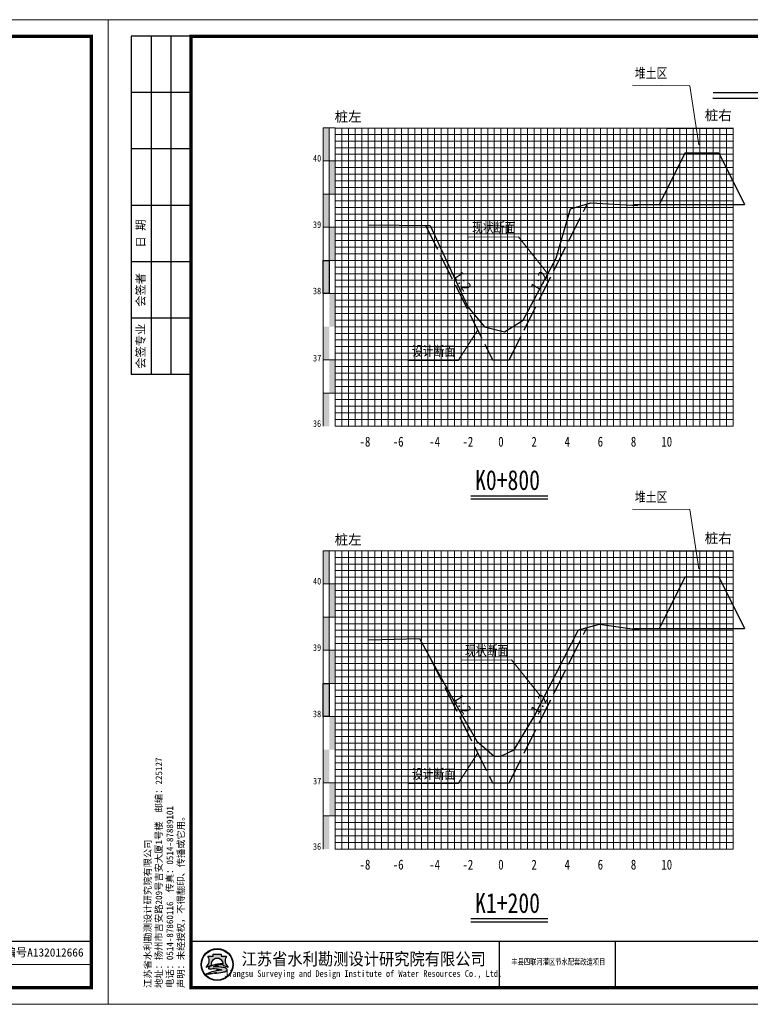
# Model space of a CAD drawing. Header units: millimetres. Extents: x -1851 to 142262423, y -629789 to 22327943.
# Tile 61 of 69: x 45234 to 45455, y 4796 to 5093. Entities that reach past the tile are written whole.
import ezdxf
from ezdxf.enums import TextEntityAlignment as Align

# ---------------------------------------------------------------- set-up
doc = ezdxf.new("R2010")
doc.units = ezdxf.units.MM
doc.linetypes.add('4415', pattern=[5, 4, -1])
for name, color, linetype, lineweight in [('2', 61, 'Continuous', 30), ('3', 8, 'Continuous', 5), ('dmx', 7, 'Continuous', 15)]:
    doc.layers.add(name, color=color, linetype=linetype, lineweight=lineweight)
doc.layers.add('DIMTEX', color=7, linetype='Continuous')
doc.layers.add('断面', color=7, linetype='Continuous')
doc.styles.add('LYJFS', font='times.ttf', dxfattribs={"width": 0.7})
doc.styles.add('STYLE2', font='txt', dxfattribs={"width": 0.8})
doc.styles.add('仿宋', font='FangSong_GB2312.ttf')
doc.styles.add('仿宋体', font='FangSong_GB2312.ttf', dxfattribs={"width": 0.8})
doc.styles.add('宋体', font='txt', dxfattribs={"height": 3.5})
doc.styles.add('等线体', font='simhei.ttf')

# ---------------------------------------------------------------- blocks, each defined once
blk = doc.blocks.new('tk')
h = blk.add_hatch(color=152)
h.dxf.hatch_style = 1
h.paths.add_polyline_path([(6876.364125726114, 854.2295714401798, 1), (6866.686434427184, 854.2295714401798, 1)])
h.paths.add_polyline_path([(6876.201261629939, 854.2295714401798, 1), (6866.84929852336, 854.2295714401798, 1)], flags=16)
h = blk.add_hatch(color=152)
h.dxf.hatch_style = 1
edge = h.paths.add_edge_path()
edge.add_arc((6873.407199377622, 851.8047045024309), 1.461698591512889, 43.31770961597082, 70.37003522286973)
edge.add_arc((6872.0275850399, 847.9366998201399), 5.568375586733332, 70.37003522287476, 84.52854590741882)
edge.add_arc((6871.440752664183, 841.8102204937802), 11.72289597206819, 84.5285459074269, 95.17746754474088)
edge.add_arc((6871.582339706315, 852.1014277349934), 1.831337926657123, 111.7965680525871, 130.9174013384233, ccw=False)
edge.add_arc((6873.47809212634, 847.3608850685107), 6.936886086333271, 98.84274785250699, 111.79656805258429, ccw=False)
edge.add_arc((6874.544451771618, 840.506451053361), 13.873772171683, 95.21036804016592, 98.84274785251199, ccw=False)
edge.add_ellipse((6871.525280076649, 854.5219636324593), major_axis=(-1.773815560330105, 0), ratio=0.8776980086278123, start_angle=172.6538623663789, end_angle=176.9129867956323)
edge.add_arc((6873.117644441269, 844.1909795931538), 10.24870363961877, 88.99992913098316, 98.52267106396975)
edge.add_arc((6872.724314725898, 846.8157053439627), 7.594670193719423, 98.5226710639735, 116.8491039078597)
edge.add_arc((6869.849912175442, 852.4939579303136), 1.230336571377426, 116.8491039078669, 139.2900683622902)
edge.add_arc((6869.065436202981, 853.1689503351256), 0.1954369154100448, 139.2900683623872, 263.050638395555)
edge.add_arc((6869.248585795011, 854.6715617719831), 1.70916902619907, 263.0506383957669, 272.136251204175)
edge.add_arc((6870.416233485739, 823.3689317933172), 29.61523112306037, 88.46268833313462, 92.13625120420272, ccw=False)
edge.add_arc((6871.07395213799, 847.876297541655), 5.099041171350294, 68.07113774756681, 88.46268833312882, ccw=False)
edge.add_arc((6875.183614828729, 831.3122526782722), 21.4080615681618, 95.91294384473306, 98.79521578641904)
edge.add_arc((6873.816328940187, 840.1492628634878), 12.46590188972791, 98.79521578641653, 117.8496747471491)
edge.add_arc((6932.315236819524, 613.7362839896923), 245.9934265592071, 104.7703900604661, 105.15790668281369, ccw=False)
edge.add_line((6869.600177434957, 851.6009245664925), (6868.796656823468, 851.2750728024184))
edge.add_arc((6890.157828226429, 754.105500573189), 99.48982566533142, 100.90627282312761, 102.39834375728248, ccw=False)
edge.add_line((6871.334059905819, 851.7983414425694), (6870.72346251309, 851.6097564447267))
edge.add_arc((6868.414090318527, 880.2016823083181), 28.68503833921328, 274.6177604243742, 279.6944367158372)
edge.add_arc((6872.474319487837, 856.4344682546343), 4.573507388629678, 279.694436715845, 287.6119267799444)
edge.add_arc((6873.358587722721, 853.648913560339), 1.650966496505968, 287.6119267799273, 311.5140981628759)
edge.add_arc((6874.270477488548, 852.6187205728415), 0.2751610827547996, 311.5140981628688, 403.3177096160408)
edge = h.paths.add_edge_path()
edge.add_arc((6875.946394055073, 855.3665725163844), 2.066422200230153, 138.9741968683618, 204.1180883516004, ccw=False)
edge.add_line((6874.387456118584, 856.7229696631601), (6872.690352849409, 856.7229696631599))
edge.add_line((6872.69035284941, 856.7229696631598), (6872.69035284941, 857.3096342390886))
edge.add_line((6872.69035284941, 857.3096342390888), (6870.360207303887, 857.3096342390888))
edge.add_line((6870.360207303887, 857.3096342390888), (6870.360207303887, 856.7229696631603))
edge.add_line((6870.360207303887, 856.7229696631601), (6868.663104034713, 856.7229696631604))
edge.add_arc((6867.104166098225, 855.3665725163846), 2.066422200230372, -24.118088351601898, 41.0258031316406, ccw=False)
edge.add_arc((6865.567634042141, 856.05447875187), 3.749914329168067, 314.34412131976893, 335.8819116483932, ccw=False)
edge.add_arc((6867.522236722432, 856.4070458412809), 3.106664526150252, 282.3877277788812, 290.1465811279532)
edge.add_arc((6864.457993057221, 864.7594382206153), 12.00340818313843, 290.1465811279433, 296.6495194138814)
edge.add_ellipse((6871.525280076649, 854.5219636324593), major_axis=(-1.773815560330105, 0), ratio=0.8776980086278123, start_angle=176.9129867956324, end_angle=378.37473811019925, ccw=False)
edge.add_ellipse((6871.525280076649, 854.5219636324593), major_axis=(-1.773815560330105, 0), ratio=0.8776980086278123, start_angle=172.653862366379, end_angle=176.9129867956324, ccw=False)
edge.add_ellipse((6871.525280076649, 854.5219636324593), major_axis=(-1.773815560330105, 0), ratio=0.8776980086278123, start_angle=161.6252618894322, end_angle=172.653862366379, ccw=False)
edge.add_arc((6878.592567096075, 864.759438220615), 12.00340818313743, 243.3504805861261, 249.853418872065)
edge.add_arc((6875.528323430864, 856.4070458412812), 3.106664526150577, 249.8534188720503, 257.61227222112)
edge.add_arc((6877.482926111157, 856.05447875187), 3.74991432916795, 204.1180883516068, 225.6558786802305, ccw=False)
at = {"lineweight": 0}
for p, q in [((6838.597780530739, 842.2295714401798), (6838.597780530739, 1139.229571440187)), ((6838.597780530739, 1139.229571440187), (7258.597780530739, 1139.229571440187)), ((7258.597780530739, 1139.229571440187), (7258.597780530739, 842.2295714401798)), ((7253.597780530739, 854.2295714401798), (7046.597780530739, 854.2295714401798)), ((7258.597780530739, 842.2295714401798), (6838.597780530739, 842.2295714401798))]:
    blk.add_line(p, q, dxfattribs=at)
for p, q in [((6863.597780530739, 1134.229571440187), (6845.597780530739, 1134.229571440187)), ((6845.597780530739, 1134.229571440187), (6845.597780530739, 1032.229571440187)), ((6851.597780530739, 1134.229571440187), (6851.597780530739, 1032.229571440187)), ((6857.597780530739, 1134.229571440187), (6857.597780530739, 1032.229571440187)), ((6863.597780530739, 1117.229571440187), (6845.597780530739, 1117.229571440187)), ((6863.597780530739, 1100.229571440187), (6845.597780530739, 1100.229571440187)), ((6863.597780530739, 1083.229571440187), (6845.597780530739, 1083.229571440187)), ((6863.597780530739, 1066.229571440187), (6845.597780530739, 1066.229571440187)), ((6863.597780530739, 1049.229571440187), (6845.597780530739, 1049.229571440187)), ((6863.597780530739, 1032.229571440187), (6845.597780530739, 1032.229571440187)), ((6956.597780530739, 861.2295714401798), (6956.597780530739, 847.2295714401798)), ((6991.597780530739, 861.2295714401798), (6991.597780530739, 847.2295714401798)), ((7046.597780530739, 861.2295714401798), (7046.597780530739, 847.2295714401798)), ((7072.597780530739, 861.2295714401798), (7072.597780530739, 847.2295714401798)), ((7091.597780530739, 861.2295714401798), (7091.597780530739, 847.2295714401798)), ((7110.597780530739, 861.2295714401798), (7110.597780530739, 847.2295714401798)), ((7129.597780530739, 861.2295714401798), (7129.597780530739, 847.2295714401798)), ((7148.597780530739, 861.2295714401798), (7148.597780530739, 847.2295714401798)), ((7167.597780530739, 861.2295714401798), (7167.597780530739, 847.2295714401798)), ((7186.597780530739, 861.2295714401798), (7186.597780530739, 847.2295714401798)), ((7204.597780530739, 861.2295714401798), (7204.597780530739, 847.2295714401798)), ((7221.597780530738, 854.2295714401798), (7221.597780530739, 847.2295714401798))]:
    blk.add_line(p, q)
at = {"lineweight": 0, "const_width": 1}
blk.add_lwpolyline([(6863.597780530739, 1134.229571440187), (7253.597780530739, 1134.229571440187), (7253.597780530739, 847.2295714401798), (6863.597780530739, 847.2295714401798)], close=True, dxfattribs=at)
at = {"lineweight": 0, "const_width": 0.4}
blk.add_lwpolyline([(7253.597780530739, 861.2295714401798), (6863.597780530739, 861.2295714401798)], dxfattribs=at)
at = {"color": 152}
for points in [[(6869.8419023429, 854.0311891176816, -0.02838203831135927), (6868.592243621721, 853.4904639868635, -0.03386732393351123), (6868.188697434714, 853.3727099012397, 0.09425397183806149), (6868.990200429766, 854.5221939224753, 0.2921547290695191), (6868.663104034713, 856.7229696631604), (6870.360207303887, 856.7229696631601), (6870.360207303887, 857.3096342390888), (6872.69035284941, 857.3096342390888), (6872.69035284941, 856.7229696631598), (6874.387456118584, 856.7229696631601, 0.29215472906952), (6874.06035972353, 854.5221939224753, 0.09425397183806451), (6874.861862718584, 853.3727099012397, -0.03386732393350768), (6874.458316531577, 853.4904639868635, -0.02838203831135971), (6873.208657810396, 854.0311891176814)], [(6873.296521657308, 854.4381220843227, 0.04157472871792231), (6871.598778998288, 854.3265098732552, 0.08013502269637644), (6869.294240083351, 853.5916630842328, 0.09823132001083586), (6868.917290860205, 853.2964201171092, 0.599439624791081), (6869.041789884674, 852.9749492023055, 0.03966424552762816), (6869.312296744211, 852.9635806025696, -0.01603031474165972), (6871.210748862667, 852.9735033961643, -0.08921046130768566), (6872.978215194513, 852.6064141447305, 0.01257694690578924), (6871.910251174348, 852.4685801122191, 0.08333285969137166), (6867.992840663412, 851.171317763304, -0.001690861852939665), (6869.600177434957, 851.6009245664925), (6868.796656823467, 851.275072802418, -0.006510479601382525), (6871.334059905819, 851.7983414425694), (6870.72346251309, 851.6097564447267, 0.02215480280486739), (6873.244469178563, 851.9262713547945, 0.03456031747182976), (6873.858117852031, 852.0753316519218, 0.1046726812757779), (6874.452855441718, 852.4126819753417, 0.4234638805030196), (6874.470673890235, 852.8074929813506, 0.1185893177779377), (6873.898248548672, 853.1814519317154, 0.06185687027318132), (6872.558528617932, 853.479704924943, 0.04649815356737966), (6870.382867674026, 853.4852866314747, -0.08362449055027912), (6870.902341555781, 853.8018397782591, -0.05658197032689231), (6872.411732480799, 854.2153190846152, -0.01585057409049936), (6873.284535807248, 854.3228965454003)]]:
    blk.add_lwpolyline(points, format="xyb", dxfattribs=at)
for radius in [4.838845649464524, 4.675981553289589]:
    blk.add_circle((6871.525280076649, 854.2295714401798), radius, dxfattribs=at)
blk.add_arc((6873.478092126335, 847.3608850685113), 6.936886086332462, 98.84274785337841, 111.7965680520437, dxfattribs=at)
for start_param, end_param in [(2.820892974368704, 6.603884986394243), (3.013378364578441, 3.087714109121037)]:
    blk.add_ellipse((6871.525280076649, 854.5219636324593), major_axis=(-1.773815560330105, 0), ratio=0.8776980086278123, start_param=start_param, end_param=end_param, dxfattribs=at)
at = {"style": '宋体'}
for s, height, width, p in [('江苏省水利勘测设计研究院有限公司', 3.75, 0.9, (6915.725099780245, 855.9804173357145)), ('丰县四联河灌区节水配套改造项目', 1.8, 0.75, (6974.43168055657, 855.1042281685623)), ('Jiangsu Surveying and Design Institute of Water Resources Co., Ltd.', 2, 0.8, (6915.552971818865, 851.2429752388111))]:
    blk.add_text(s, height=height, dxfattribs=dict(at, width=width)).set_placement(p, align=Align.MIDDLE)
at = {"style": 'LYJFS'}
for s, p in [('（阶段）', (7055.431710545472, 857.7295714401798)), ('（专业）', (7055.431710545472, 850.7295714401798))]:
    blk.add_text(s, height=2.5, dxfattribs=at).set_placement(p, align=Align.MIDDLE_CENTER)
at = {"style": '仿宋'}
blk.add_text('2018.01', height=2.5, dxfattribs=at).set_placement((7195.597780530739, 850.7295714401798), align=Align.MIDDLE)
at = {"rotation": 90}
for s, insert, char_height, attachment_point, style in [('日 期', (6848.597780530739, 1074.729571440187), 2.5, 5, '宋体'), ('会签者', (6848.597780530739, 1057.729571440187), 2.5, 5, '宋体'), ('会签专业', (6848.597780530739, 1040.729571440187), 2.5, 5, '宋体'), ('江苏省水利勘测设计研究院有限公司\\P地址：扬州市吉安路209号吉安大厦1号楼  邮编：225127\\P电话：0514-87860116  传真：0514-87889101\\P声明：未经授权，不得翻印、传播或它用。', (6861.892912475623, 847.1478961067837), 2, 7, '仿宋')]:
    blk.add_mtext(s, dxfattribs=dict(at, insert=insert, char_height=char_height, attachment_point=attachment_point, style=style))
at = {"char_height": 2.5, "attachment_point": 5, "style": '宋体'}
for s, insert in [('设计', (7065.999934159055, 857.7295714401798)), ('批 准', (7082.097780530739, 857.7295714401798)), ('核 定', (7101.035280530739, 857.701793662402)), ('审 查', (7120.028336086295, 857.702857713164)), ('校 核', (7139.063058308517, 857.7728530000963)), ('设 计', (7158.070002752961, 857.8229020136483)), ('制 图', (7177.014447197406, 857.7074956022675)), ('日 期', (7195.597780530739, 857.7295714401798)), ('甲级设计证书编号A132012666', (7229.097780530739, 857.7295714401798)), ('部分', (7065.999934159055, 850.7295714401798)), ('图 号', (7213.097780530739, 850.7295714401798))]:
    blk.add_mtext(s, dxfattribs=dict(at, insert=insert))

msp = doc.modelspace()

# ---------------------------------------------------------------- hatches: boundary and pattern name
at = {"linetype": 'Continuous'}
for points in [[(45325.86703551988, 5060.078381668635), (45327.66703551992, 5060.078381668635), (45327.66703551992, 5050.078381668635), (45325.86703551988, 5050.078381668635)], [(45327.66703551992, 5050.078381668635), (45329.46703551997, 5050.078381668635), (45329.46703551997, 5040.078381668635), (45327.66703551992, 5040.078381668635)], [(45325.86703551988, 5040.078381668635), (45327.66703551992, 5040.078381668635), (45327.66703551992, 5030.078381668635), (45325.86703551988, 5030.078381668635)], [(45327.66703551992, 5030.078381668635), (45329.46703551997, 5030.078381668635), (45329.46703551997, 5020.078381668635), (45327.66703551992, 5020.078381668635)], [(45325.86703551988, 5020.078381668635), (45327.66703551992, 5020.078381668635), (45327.66703551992, 5010.078381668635), (45325.86703551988, 5010.078381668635)], [(45327.66703551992, 5010.078381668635), (45329.46703551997, 5010.078381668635), (45329.46703551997, 5000.078381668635), (45327.66703551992, 5000.078381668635)], [(45325.86703551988, 5000.078381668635), (45327.66703551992, 5000.078381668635), (45327.66703551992, 4990.078381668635), (45325.86703551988, 4990.078381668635)], [(45327.67339627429, 4990.103106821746), (45329.47339627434, 4990.103106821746), (45329.47339627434, 4980.103106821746), (45327.67339627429, 4980.103106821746)], [(45325.86703551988, 4980.074317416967), (45327.66703551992, 4980.074317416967), (45327.66703551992, 4970.074317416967), (45325.86703551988, 4970.074317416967)], [(45325.86703551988, 4932.498381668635), (45327.66703551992, 4932.498381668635), (45327.66703551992, 4922.498381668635), (45325.86703551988, 4922.498381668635)], [(45327.66703551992, 4922.498381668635), (45329.46703551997, 4922.498381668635), (45329.46703551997, 4912.498381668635), (45327.66703551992, 4912.498381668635)], [(45325.86703551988, 4912.498381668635), (45327.66703551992, 4912.498381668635), (45327.66703551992, 4902.498381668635), (45325.86703551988, 4902.498381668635)], [(45327.66703551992, 4902.498381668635), (45329.46703551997, 4902.498381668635), (45329.46703551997, 4892.498381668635), (45327.66703551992, 4892.498381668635)], [(45325.86703551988, 4892.498381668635), (45327.66703551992, 4892.498381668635), (45327.66703551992, 4882.498381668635), (45325.86703551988, 4882.498381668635)], [(45327.66703551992, 4882.498381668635), (45329.46703551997, 4882.498381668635), (45329.46703551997, 4872.498381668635), (45327.66703551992, 4872.498381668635)], [(45325.86703551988, 4872.498381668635), (45327.66703551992, 4872.498381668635), (45327.66703551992, 4862.498381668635), (45325.86703551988, 4862.498381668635)], [(45327.67339627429, 4862.523106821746), (45329.47339627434, 4862.523106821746), (45329.47339627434, 4852.523106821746), (45327.67339627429, 4852.523106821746)], [(45325.86703551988, 4852.494317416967), (45327.66703551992, 4852.494317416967), (45327.66703551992, 4842.494317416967), (45325.86703551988, 4842.494317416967)]]:
    msp.add_hatch(color=7, dxfattribs=at).paths.add_polyline_path(points)

# ---------------------------------------------------------------- linework, layer by layer
at = {"linetype": 'Continuous', "lineweight": 20, "flags": 128}
for points in [[(45439.20756225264, 5054.94171491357), (45436.42235198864, 5072.756546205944), (45419.15082665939, 5072.929354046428)], [(45393.63683459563, 5016.078381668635), (45384.79203574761, 5027.153471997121), (45369.64064606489, 5027.127159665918)], [(45372.44877336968, 4999.114905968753), (45366.60792565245, 4989.879756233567), (45351.45653596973, 4989.853443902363)], [(45439.20756225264, 4927.097092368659), (45436.42235198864, 4944.911923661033), (45419.15082665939, 4945.084731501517)], [(45391.46703551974, 4888.498381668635), (45382.62223667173, 4899.57347199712), (45367.470846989, 4899.547159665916)], [(45372.44877336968, 4871.534905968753), (45366.60792565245, 4862.299756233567), (45351.45653596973, 4862.273443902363)]]:
    msp.add_lwpolyline(points, dxfattribs=at)
at = {"color": 1, "linetype": '4415', "lineweight": 30, "ltscale": 2}
for points in [[(45356.70904354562, 5030.594365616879), (45376.96703551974, 4990.078381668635), (45381.96703551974, 4990.078381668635), (45405.46686132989, 5037.078033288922)], [(45358.10805443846, 4900.216343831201), (45376.96703551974, 4862.498381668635), (45381.96703551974, 4862.498381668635), (45405.36749633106, 4909.299303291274)]]:
    msp.add_lwpolyline(points, dxfattribs=at)
at = {"linetype": 'Continuous', "flags": 128}
for points in [[(45325.86703551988, 5020.078381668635), (45327.66703551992, 5020.078381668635), (45327.66703551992, 5010.078381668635), (45325.86703551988, 5010.078381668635)], [(45325.86703551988, 4892.498381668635), (45327.66703551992, 4892.498381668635), (45327.66703551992, 4882.498381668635), (45325.86703551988, 4882.498381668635)]]:
    msp.add_lwpolyline(points, close=True, dxfattribs=at)
at = {"layer": '2', "color": 7, "lineweight": 15}
for p, q in [((45429.46703551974, 5050.078381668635), (45449.46703551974, 5050.078381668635)), ((45429.46703551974, 5040.078381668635), (45449.46703551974, 5040.078381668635)), ((45429.46703551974, 5030.078381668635), (45449.46703551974, 5030.078381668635)), ((45429.46703551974, 5020.078381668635), (45449.46703551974, 5020.078381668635)), ((45429.46703551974, 5010.078381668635), (45449.46703551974, 5010.078381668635)), ((45429.46703551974, 5000.078381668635), (45449.46703551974, 5000.078381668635)), ((45429.46703551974, 4990.078381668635), (45449.46703551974, 4990.078381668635)), ((45429.46703551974, 4980.078381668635), (45449.46703551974, 4980.078381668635)), ((45429.46703551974, 4970.078381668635), (45449.46703551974, 4970.078381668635)), ((45429.46703551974, 4922.498381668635), (45449.46703551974, 4922.498381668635)), ((45429.46703551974, 4912.498381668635), (45449.46703551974, 4912.498381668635)), ((45429.46703551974, 4902.498381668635), (45449.46703551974, 4902.498381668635)), ((45429.46703551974, 4892.498381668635), (45449.46703551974, 4892.498381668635)), ((45429.46703551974, 4882.498381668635), (45449.46703551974, 4882.498381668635)), ((45429.46703551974, 4872.498381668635), (45449.46703551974, 4872.498381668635)), ((45429.46703551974, 4862.498381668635), (45449.46703551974, 4862.498381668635)), ((45429.46703551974, 4852.498381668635), (45449.46703551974, 4852.498381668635)), ((45429.46703551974, 4842.498381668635), (45449.46703551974, 4842.498381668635))]:
    msp.add_line(p, q, dxfattribs=at)
for points in [[(45329.46703551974, 5060.012281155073), (45429.46703551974, 5060.012281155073)], [(45339.46703551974, 5060.078381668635), (45339.46703551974, 4970.078381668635)], [(45349.46703551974, 5060.078381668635), (45349.46703551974, 4970.078381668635)], [(45359.46703551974, 5060.078381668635), (45359.46703551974, 4970.078381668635)], [(45369.46703551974, 5060.078381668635), (45369.46703551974, 4970.078381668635)], [(45389.46703551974, 5060.078381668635), (45389.46703551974, 4970.078381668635)], [(45399.46703551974, 5060.078381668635), (45399.46703551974, 4970.078381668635)], [(45409.46703551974, 5060.078381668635), (45409.46703551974, 4970.078381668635)], [(45419.46703551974, 5060.078381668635), (45419.46703551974, 4970.078381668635)], [(45429.46703551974, 5060.078381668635), (45429.46703551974, 4970.078381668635)], [(45439.46703551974, 5060.078381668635), (45439.46703551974, 4970.078381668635)], [(45449.46703551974, 5060.078381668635), (45449.46703551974, 4970.078381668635)], [(45329.46703551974, 5050.078381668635), (45429.46703551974, 5050.078381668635)], [(45329.46703551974, 5040.078381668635), (45429.46703551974, 5040.078381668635)], [(45329.46703551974, 5030.078381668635), (45429.46703551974, 5030.078381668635)], [(45329.46703551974, 5020.078381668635), (45429.46703551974, 5020.078381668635)], [(45329.46703551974, 5000.078381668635), (45429.46703551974, 5000.078381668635)], [(45329.46703551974, 4970.078381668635), (45429.46703551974, 4970.078381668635)], [(45329.46703551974, 4932.432281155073), (45429.46703551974, 4932.432281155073)], [(45339.46703551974, 4932.498381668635), (45339.46703551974, 4842.498381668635)], [(45349.46703551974, 4932.498381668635), (45349.46703551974, 4842.498381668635)], [(45359.46703551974, 4932.498381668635), (45359.46703551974, 4842.498381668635)], [(45369.46703551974, 4932.498381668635), (45369.46703551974, 4842.498381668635)], [(45389.46703551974, 4932.498381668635), (45389.46703551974, 4842.498381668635)], [(45399.46703551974, 4932.498381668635), (45399.46703551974, 4842.498381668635)], [(45409.46703551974, 4932.498381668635), (45409.46703551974, 4842.498381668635)], [(45419.46703551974, 4932.498381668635), (45419.46703551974, 4842.498381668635)], [(45429.46703551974, 4932.498381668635), (45429.46703551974, 4842.498381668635)], [(45439.46703551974, 4932.498381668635), (45439.46703551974, 4842.498381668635)], [(45449.46703551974, 4932.498381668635), (45449.46703551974, 4842.498381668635)], [(45329.46703551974, 4922.498381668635), (45429.46703551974, 4922.498381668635)], [(45329.46703551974, 4912.498381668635), (45429.46703551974, 4912.498381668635)], [(45329.46703551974, 4902.498381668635), (45429.46703551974, 4902.498381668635)], [(45329.46703551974, 4892.498381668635), (45429.46703551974, 4892.498381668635)], [(45329.46703551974, 4872.498381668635), (45429.46703551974, 4872.498381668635)], [(45329.46703551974, 4842.498381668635), (45429.46703551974, 4842.498381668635)]]:
    msp.add_lwpolyline(points, dxfattribs=at)
at = {"layer": '2', "color": 3, "lineweight": 15}
for points in [[(45379.46703551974, 5060.078381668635), (45379.46703551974, 4970.078381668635)], [(45379.46703551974, 4932.498381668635), (45379.46703551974, 4842.498381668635)]]:
    msp.add_lwpolyline(points, dxfattribs=at)
at = {"layer": '2', "color": 7, "lineweight": 15, "flags": 128}
for points in [[(45329.46703551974, 5010.078381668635), (45429.46703551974, 5010.078381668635)], [(45329.46703551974, 4882.498381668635), (45429.46703551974, 4882.498381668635)]]:
    msp.add_lwpolyline(points, dxfattribs=at)
at = {"layer": '2', "color": 0, "lineweight": 15}
for points in [[(45329.46703551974, 4990.078381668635), (45429.46703551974, 4990.078381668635)], [(45329.46703551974, 4980.078381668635), (45429.46703551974, 4980.078381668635)], [(45329.46703551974, 4862.498381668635), (45429.46703551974, 4862.498381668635)], [(45329.46703551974, 4852.498381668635), (45429.46703551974, 4852.498381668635)]]:
    msp.add_lwpolyline(points, dxfattribs=at)
at = {"layer": '3', "lineweight": 5}
for p, q in [((45429.46703551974, 5058.078381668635), (45449.46703551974, 5058.078381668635)), ((45429.46703551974, 5056.078381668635), (45449.46703551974, 5056.078381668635)), ((45429.46703551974, 5054.078381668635), (45449.46703551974, 5054.078381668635)), ((45429.46703551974, 5052.078381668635), (45449.46703551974, 5052.078381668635)), ((45429.46703551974, 5048.078381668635), (45449.46703551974, 5048.078381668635)), ((45429.46703551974, 5046.078381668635), (45449.46703551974, 5046.078381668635)), ((45429.46703551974, 5044.078381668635), (45449.46703551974, 5044.078381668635)), ((45429.46703551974, 5042.078381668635), (45449.46703551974, 5042.078381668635)), ((45429.46703551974, 5038.078381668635), (45449.46703551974, 5038.078381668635)), ((45429.46703551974, 5036.078381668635), (45449.46703551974, 5036.078381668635)), ((45429.46703551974, 5034.078381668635), (45449.46703551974, 5034.078381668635)), ((45429.46703551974, 5032.078381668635), (45449.46703551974, 5032.078381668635)), ((45429.46703551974, 5028.078381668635), (45449.46703551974, 5028.078381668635)), ((45429.46703551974, 5026.078381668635), (45449.46703551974, 5026.078381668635)), ((45429.46703551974, 5024.078381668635), (45449.46703551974, 5024.078381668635)), ((45429.46703551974, 5022.078381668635), (45449.46703551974, 5022.078381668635)), ((45429.46703551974, 5018.078381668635), (45449.46703551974, 5018.078381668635)), ((45429.46703551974, 5016.078381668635), (45449.46703551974, 5016.078381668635)), ((45429.46703551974, 5014.078381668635), (45449.46703551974, 5014.078381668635)), ((45429.46703551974, 5012.078381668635), (45449.46703551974, 5012.078381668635)), ((45429.46703551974, 5008.078381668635), (45449.46703551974, 5008.078381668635)), ((45429.46703551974, 5006.078381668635), (45449.46703551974, 5006.078381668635)), ((45429.46703551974, 5004.078381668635), (45449.46703551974, 5004.078381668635)), ((45429.46703551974, 5002.078381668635), (45449.46703551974, 5002.078381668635)), ((45429.46703551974, 4998.078381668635), (45449.46703551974, 4998.078381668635)), ((45429.46703551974, 4996.078381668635), (45449.46703551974, 4996.078381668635)), ((45429.46703551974, 4994.078381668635), (45449.46703551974, 4994.078381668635)), ((45429.46703551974, 4992.078381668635), (45449.46703551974, 4992.078381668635)), ((45429.46703551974, 4988.078381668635), (45449.46703551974, 4988.078381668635)), ((45429.46703551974, 4986.078381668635), (45449.46703551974, 4986.078381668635)), ((45429.46703551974, 4984.078381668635), (45449.46703551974, 4984.078381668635)), ((45429.46703551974, 4982.078381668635), (45449.46703551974, 4982.078381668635)), ((45429.46703551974, 4978.078381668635), (45449.46703551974, 4978.078381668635)), ((45429.46703551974, 4976.078381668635), (45449.46703551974, 4976.078381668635)), ((45429.46703551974, 4974.078381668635), (45449.46703551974, 4974.078381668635)), ((45429.46703551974, 4972.078381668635), (45449.46703551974, 4972.078381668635)), ((45429.46703551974, 4930.498381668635), (45449.46703551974, 4930.498381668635)), ((45429.46703551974, 4928.498381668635), (45449.46703551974, 4928.498381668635)), ((45429.46703551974, 4926.498381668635), (45449.46703551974, 4926.498381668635)), ((45429.46703551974, 4924.498381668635), (45449.46703551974, 4924.498381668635)), ((45429.46703551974, 4920.498381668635), (45449.46703551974, 4920.498381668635)), ((45429.46703551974, 4918.498381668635), (45449.46703551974, 4918.498381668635)), ((45429.46703551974, 4916.498381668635), (45449.46703551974, 4916.498381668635)), ((45429.46703551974, 4914.498381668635), (45449.46703551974, 4914.498381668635)), ((45429.46703551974, 4910.498381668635), (45449.46703551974, 4910.498381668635)), ((45429.46703551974, 4908.498381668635), (45449.46703551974, 4908.498381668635)), ((45429.46703551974, 4906.498381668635), (45449.46703551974, 4906.498381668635)), ((45429.46703551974, 4904.498381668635), (45449.46703551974, 4904.498381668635)), ((45429.46703551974, 4900.498381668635), (45449.46703551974, 4900.498381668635)), ((45429.46703551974, 4898.498381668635), (45449.46703551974, 4898.498381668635)), ((45429.46703551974, 4896.498381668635), (45449.46703551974, 4896.498381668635)), ((45429.46703551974, 4894.498381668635), (45449.46703551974, 4894.498381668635)), ((45429.46703551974, 4890.498381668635), (45449.46703551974, 4890.498381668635)), ((45429.46703551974, 4888.498381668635), (45449.46703551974, 4888.498381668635)), ((45429.46703551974, 4886.498381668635), (45449.46703551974, 4886.498381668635)), ((45429.46703551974, 4884.498381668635), (45449.46703551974, 4884.498381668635)), ((45429.46703551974, 4880.498381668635), (45449.46703551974, 4880.498381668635)), ((45429.46703551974, 4878.498381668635), (45449.46703551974, 4878.498381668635)), ((45429.46703551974, 4876.498381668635), (45449.46703551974, 4876.498381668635)), ((45429.46703551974, 4874.498381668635), (45449.46703551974, 4874.498381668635)), ((45429.46703551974, 4870.498381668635), (45449.46703551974, 4870.498381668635)), ((45429.46703551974, 4868.498381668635), (45449.46703551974, 4868.498381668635)), ((45429.46703551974, 4866.498381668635), (45449.46703551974, 4866.498381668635)), ((45429.46703551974, 4864.498381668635), (45449.46703551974, 4864.498381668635)), ((45429.46703551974, 4860.498381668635), (45449.46703551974, 4860.498381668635)), ((45429.46703551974, 4858.498381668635), (45449.46703551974, 4858.498381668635)), ((45429.46703551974, 4856.498381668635), (45449.46703551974, 4856.498381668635)), ((45429.46703551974, 4854.498381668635), (45449.46703551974, 4854.498381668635)), ((45429.46703551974, 4850.498381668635), (45449.46703551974, 4850.498381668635)), ((45429.46703551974, 4848.498381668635), (45449.46703551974, 4848.498381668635)), ((45429.46703551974, 4846.498381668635), (45449.46703551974, 4846.498381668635)), ((45429.46703551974, 4844.498381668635), (45449.46703551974, 4844.498381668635))]:
    msp.add_line(p, q, dxfattribs=at)
for points in [[(45329.46703551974, 5058.078381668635), (45429.46703551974, 5058.078381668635)], [(45331.46703551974, 5060.078381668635), (45331.46703551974, 4970.078381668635)], [(45333.46703551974, 5060.078381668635), (45333.46703551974, 4970.078381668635)], [(45335.46703551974, 5060.078381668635), (45335.46703551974, 4970.078381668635)], [(45337.46703551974, 5060.078381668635), (45337.46703551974, 4970.078381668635)], [(45341.46703551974, 5060.078381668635), (45341.46703551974, 4970.078381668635)], [(45343.46703551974, 5060.078381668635), (45343.46703551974, 4970.078381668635)], [(45345.46703551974, 5060.078381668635), (45345.46703551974, 4970.078381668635)], [(45347.46703551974, 5060.078381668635), (45347.46703551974, 4970.078381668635)], [(45351.46703551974, 5060.078381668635), (45351.46703551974, 4970.078381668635)], [(45353.46703551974, 5060.078381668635), (45353.46703551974, 4970.078381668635)], [(45355.46703551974, 5060.078381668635), (45355.46703551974, 4970.078381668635)], [(45357.46703551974, 5060.078381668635), (45357.46703551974, 4970.078381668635)], [(45361.46703551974, 5060.078381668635), (45361.46703551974, 4970.078381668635)], [(45363.46703551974, 5060.078381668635), (45363.46703551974, 4970.078381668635)], [(45365.46703551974, 5060.078381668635), (45365.46703551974, 4970.078381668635)], [(45367.46703551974, 5060.078381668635), (45367.46703551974, 4970.078381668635)], [(45371.46703551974, 5060.078381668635), (45371.46703551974, 4970.078381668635)], [(45373.46703551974, 5060.078381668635), (45373.46703551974, 4970.078381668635)], [(45375.46703551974, 5060.078381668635), (45375.46703551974, 4970.078381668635)], [(45377.46703551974, 5060.078381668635), (45377.46703551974, 4970.078381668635)], [(45381.46703551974, 5060.078381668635), (45381.46703551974, 4970.078381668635)], [(45383.46703551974, 5060.078381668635), (45383.46703551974, 4970.078381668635)], [(45385.46703551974, 5060.078381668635), (45385.46703551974, 4970.078381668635)], [(45387.46703551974, 5060.078381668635), (45387.46703551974, 4970.078381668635)], [(45391.46703551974, 5060.078381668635), (45391.46703551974, 4970.078381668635)], [(45393.46703551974, 5060.078381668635), (45393.46703551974, 4970.078381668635)], [(45395.46703551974, 5060.078381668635), (45395.46703551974, 4970.078381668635)], [(45397.46703551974, 5060.078381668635), (45397.46703551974, 4970.078381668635)], [(45401.46703551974, 5060.078381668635), (45401.46703551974, 4970.078381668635)], [(45403.46703551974, 5060.078381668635), (45403.46703551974, 4970.078381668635)], [(45405.46703551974, 5060.078381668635), (45405.46703551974, 4970.078381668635)], [(45407.46703551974, 5060.078381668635), (45407.46703551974, 4970.078381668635)], [(45411.46703551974, 5060.078381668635), (45411.46703551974, 4970.078381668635)], [(45413.46703551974, 5060.078381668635), (45413.46703551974, 4970.078381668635)], [(45415.46703551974, 5060.078381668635), (45415.46703551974, 4970.078381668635)], [(45417.46703551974, 5060.078381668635), (45417.46703551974, 4970.078381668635)], [(45421.46703551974, 5060.078381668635), (45421.46703551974, 4970.078381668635)], [(45423.46703551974, 5060.078381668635), (45423.46703551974, 4970.078381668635)], [(45425.46703551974, 5060.078381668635), (45425.46703551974, 4970.078381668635)], [(45427.46703551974, 5060.078381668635), (45427.46703551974, 4970.078381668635)], [(45431.46703551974, 5060.078381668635), (45431.46703551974, 4970.078381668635)], [(45433.46703551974, 5060.078381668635), (45433.46703551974, 4970.078381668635)], [(45435.46703551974, 5060.078381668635), (45435.46703551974, 4970.078381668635)], [(45437.46703551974, 5060.078381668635), (45437.46703551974, 4970.078381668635)], [(45441.46703551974, 5060.078381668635), (45441.46703551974, 4970.078381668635)], [(45443.46703551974, 5060.078381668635), (45443.46703551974, 4970.078381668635)], [(45445.46703551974, 5060.078381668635), (45445.46703551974, 4970.078381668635)], [(45447.46703551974, 5060.078381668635), (45447.46703551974, 4970.078381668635)], [(45329.46703551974, 5056.078381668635), (45429.46703551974, 5056.078381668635)], [(45329.46703551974, 5054.078381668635), (45429.46703551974, 5054.078381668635)], [(45329.46703551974, 5052.078381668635), (45429.46703551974, 5052.078381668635)], [(45329.46703551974, 5048.078381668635), (45429.46703551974, 5048.078381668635)], [(45329.46703551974, 5046.078381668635), (45429.46703551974, 5046.078381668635)], [(45329.46703551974, 5044.078381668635), (45429.46703551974, 5044.078381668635)], [(45329.46703551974, 5042.078381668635), (45429.46703551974, 5042.078381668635)], [(45329.46703551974, 5038.078381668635), (45429.46703551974, 5038.078381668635)], [(45329.46703551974, 5036.078381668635), (45429.46703551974, 5036.078381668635)], [(45329.46703551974, 5034.078381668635), (45429.46703551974, 5034.078381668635)], [(45329.46703551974, 5032.078381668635), (45429.46703551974, 5032.078381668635)], [(45329.46703551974, 5028.078381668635), (45429.46703551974, 5028.078381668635)], [(45329.46703551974, 5026.078381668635), (45429.46703551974, 5026.078381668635)], [(45329.46703551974, 5024.078381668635), (45429.46703551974, 5024.078381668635)], [(45329.46703551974, 5022.078381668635), (45429.46703551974, 5022.078381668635)], [(45329.46703551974, 5018.078381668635), (45429.46703551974, 5018.078381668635)], [(45329.46703551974, 5016.078381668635), (45429.46703551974, 5016.078381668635)], [(45329.46703551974, 5014.078381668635), (45429.46703551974, 5014.078381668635)], [(45329.46703551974, 5012.078381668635), (45429.46703551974, 5012.078381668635)], [(45329.46703551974, 5008.078381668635), (45429.46703551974, 5008.078381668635)], [(45329.46703551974, 5006.078381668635), (45429.46703551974, 5006.078381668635)], [(45329.46703551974, 5004.078381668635), (45429.46703551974, 5004.078381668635)], [(45329.46703551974, 5002.078381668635), (45429.46703551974, 5002.078381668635)], [(45329.46703551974, 4998.078381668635), (45429.46703551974, 4998.078381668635)], [(45329.46703551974, 4996.078381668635), (45429.46703551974, 4996.078381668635)], [(45329.46703551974, 4994.078381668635), (45429.46703551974, 4994.078381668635)], [(45329.46703551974, 4992.078381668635), (45429.46703551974, 4992.078381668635)], [(45329.46703551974, 4988.078381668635), (45429.46703551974, 4988.078381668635)], [(45329.46703551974, 4986.078381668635), (45429.46703551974, 4986.078381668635)], [(45329.46703551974, 4984.078381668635), (45429.46703551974, 4984.078381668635)], [(45329.46703551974, 4982.078381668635), (45429.46703551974, 4982.078381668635)], [(45329.46703551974, 4978.078381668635), (45429.46703551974, 4978.078381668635)], [(45329.46703551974, 4976.078381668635), (45429.46703551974, 4976.078381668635)], [(45329.46703551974, 4974.078381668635), (45429.46703551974, 4974.078381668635)], [(45329.46703551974, 4972.078381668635), (45429.46703551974, 4972.078381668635)], [(45329.46703551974, 4930.498381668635), (45429.46703551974, 4930.498381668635)], [(45331.46703551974, 4932.498381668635), (45331.46703551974, 4842.498381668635)], [(45333.46703551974, 4932.498381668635), (45333.46703551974, 4842.498381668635)], [(45335.46703551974, 4932.498381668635), (45335.46703551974, 4842.498381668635)], [(45337.46703551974, 4932.498381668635), (45337.46703551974, 4842.498381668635)], [(45341.46703551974, 4932.498381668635), (45341.46703551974, 4842.498381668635)], [(45343.46703551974, 4932.498381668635), (45343.46703551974, 4842.498381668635)], [(45345.46703551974, 4932.498381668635), (45345.46703551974, 4842.498381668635)], [(45347.46703551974, 4932.498381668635), (45347.46703551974, 4842.498381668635)], [(45351.46703551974, 4932.498381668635), (45351.46703551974, 4842.498381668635)], [(45353.46703551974, 4932.498381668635), (45353.46703551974, 4842.498381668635)], [(45355.46703551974, 4932.498381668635), (45355.46703551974, 4842.498381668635)], [(45357.46703551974, 4932.498381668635), (45357.46703551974, 4842.498381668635)], [(45361.46703551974, 4932.498381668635), (45361.46703551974, 4842.498381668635)], [(45363.46703551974, 4932.498381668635), (45363.46703551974, 4842.498381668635)], [(45365.46703551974, 4932.498381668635), (45365.46703551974, 4842.498381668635)], [(45367.46703551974, 4932.498381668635), (45367.46703551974, 4842.498381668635)], [(45371.46703551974, 4932.498381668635), (45371.46703551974, 4842.498381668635)], [(45373.46703551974, 4932.498381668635), (45373.46703551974, 4842.498381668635)], [(45375.46703551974, 4932.498381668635), (45375.46703551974, 4842.498381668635)], [(45377.46703551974, 4932.498381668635), (45377.46703551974, 4842.498381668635)], [(45381.46703551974, 4932.498381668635), (45381.46703551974, 4842.498381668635)], [(45383.46703551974, 4932.498381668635), (45383.46703551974, 4842.498381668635)], [(45385.46703551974, 4932.498381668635), (45385.46703551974, 4842.498381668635)], [(45387.46703551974, 4932.498381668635), (45387.46703551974, 4842.498381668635)], [(45391.46703551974, 4932.498381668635), (45391.46703551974, 4842.498381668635)], [(45393.46703551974, 4932.498381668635), (45393.46703551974, 4842.498381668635)], [(45395.46703551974, 4932.498381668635), (45395.46703551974, 4842.498381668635)], [(45397.46703551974, 4932.498381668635), (45397.46703551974, 4842.498381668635)], [(45401.46703551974, 4932.498381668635), (45401.46703551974, 4842.498381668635)], [(45403.46703551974, 4932.498381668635), (45403.46703551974, 4842.498381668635)], [(45405.46703551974, 4932.498381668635), (45405.46703551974, 4842.498381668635)], [(45407.46703551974, 4932.498381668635), (45407.46703551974, 4842.498381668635)], [(45411.46703551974, 4932.498381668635), (45411.46703551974, 4842.498381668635)], [(45413.46703551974, 4932.498381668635), (45413.46703551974, 4842.498381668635)], [(45415.46703551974, 4932.498381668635), (45415.46703551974, 4842.498381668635)], [(45417.46703551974, 4932.498381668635), (45417.46703551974, 4842.498381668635)], [(45421.46703551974, 4932.498381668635), (45421.46703551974, 4842.498381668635)], [(45423.46703551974, 4932.498381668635), (45423.46703551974, 4842.498381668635)], [(45425.46703551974, 4932.498381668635), (45425.46703551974, 4842.498381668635)], [(45427.46703551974, 4932.498381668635), (45427.46703551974, 4842.498381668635)], [(45431.46703551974, 4932.498381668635), (45431.46703551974, 4842.498381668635)], [(45433.46703551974, 4932.498381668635), (45433.46703551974, 4842.498381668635)], [(45435.46703551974, 4932.498381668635), (45435.46703551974, 4842.498381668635)], [(45437.46703551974, 4932.498381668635), (45437.46703551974, 4842.498381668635)], [(45441.46703551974, 4932.498381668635), (45441.46703551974, 4842.498381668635)], [(45443.46703551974, 4932.498381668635), (45443.46703551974, 4842.498381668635)], [(45445.46703551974, 4932.498381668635), (45445.46703551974, 4842.498381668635)], [(45447.46703551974, 4932.498381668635), (45447.46703551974, 4842.498381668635)], [(45329.46703551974, 4928.498381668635), (45429.46703551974, 4928.498381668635)], [(45329.46703551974, 4926.498381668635), (45429.46703551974, 4926.498381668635)], [(45329.46703551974, 4924.498381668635), (45429.46703551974, 4924.498381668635)], [(45329.46703551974, 4920.498381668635), (45429.46703551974, 4920.498381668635)], [(45329.46703551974, 4918.498381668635), (45429.46703551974, 4918.498381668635)], [(45329.46703551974, 4916.498381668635), (45429.46703551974, 4916.498381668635)], [(45329.46703551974, 4914.498381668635), (45429.46703551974, 4914.498381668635)], [(45329.46703551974, 4910.498381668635), (45429.46703551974, 4910.498381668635)], [(45329.46703551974, 4908.498381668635), (45429.46703551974, 4908.498381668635)], [(45329.46703551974, 4906.498381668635), (45429.46703551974, 4906.498381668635)], [(45329.46703551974, 4904.498381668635), (45429.46703551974, 4904.498381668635)], [(45329.46703551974, 4900.498381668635), (45429.46703551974, 4900.498381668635)], [(45329.46703551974, 4898.498381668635), (45429.46703551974, 4898.498381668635)], [(45329.46703551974, 4896.498381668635), (45429.46703551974, 4896.498381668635)], [(45329.46703551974, 4894.498381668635), (45429.46703551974, 4894.498381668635)], [(45329.46703551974, 4890.498381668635), (45429.46703551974, 4890.498381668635)], [(45329.46703551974, 4888.498381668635), (45429.46703551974, 4888.498381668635)], [(45329.46703551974, 4886.498381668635), (45429.46703551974, 4886.498381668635)], [(45329.46703551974, 4884.498381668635), (45429.46703551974, 4884.498381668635)], [(45329.46703551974, 4880.498381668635), (45429.46703551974, 4880.498381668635)], [(45329.46703551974, 4878.498381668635), (45429.46703551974, 4878.498381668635)], [(45329.46703551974, 4876.498381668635), (45429.46703551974, 4876.498381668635)], [(45329.46703551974, 4874.498381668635), (45429.46703551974, 4874.498381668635)], [(45329.46703551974, 4870.498381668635), (45429.46703551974, 4870.498381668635)], [(45329.46703551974, 4868.498381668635), (45429.46703551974, 4868.498381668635)], [(45329.46703551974, 4866.498381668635), (45429.46703551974, 4866.498381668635)], [(45329.46703551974, 4864.498381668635), (45429.46703551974, 4864.498381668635)], [(45329.46703551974, 4860.498381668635), (45429.46703551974, 4860.498381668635)], [(45329.46703551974, 4858.498381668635), (45429.46703551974, 4858.498381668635)], [(45329.46703551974, 4856.498381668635), (45429.46703551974, 4856.498381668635)], [(45329.46703551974, 4854.498381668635), (45429.46703551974, 4854.498381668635)], [(45329.46703551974, 4850.498381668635), (45429.46703551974, 4850.498381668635)], [(45329.46703551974, 4848.498381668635), (45429.46703551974, 4848.498381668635)], [(45329.46703551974, 4846.498381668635), (45429.46703551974, 4846.498381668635)], [(45329.46703551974, 4844.498381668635), (45429.46703551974, 4844.498381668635)]]:
    msp.add_lwpolyline(points, dxfattribs=at)
at = {"layer": '3', "color": 0, "lineweight": 5}
for points in [[(45325.86703551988, 4990.078381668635), (45429.46703551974, 4990.078381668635)], [(45325.86703551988, 4980.078381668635), (45429.46703551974, 4980.078381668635)], [(45325.86703551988, 4862.498381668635), (45429.46703551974, 4862.498381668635)], [(45325.86703551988, 4852.498381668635), (45429.46703551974, 4852.498381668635)]]:
    msp.add_lwpolyline(points, dxfattribs=at)
at = {"layer": 'DIMTEX', "color": 7, "linetype": 'Continuous'}
for p, q in [((45443.44484780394, 5070.727422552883), (45576.04628870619, 5070.727422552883)), ((45443.40898716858, 5069.043232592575), (45576.04628870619, 5069.043232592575))]:
    msp.add_line(p, q, dxfattribs=at)
at = {"layer": 'DIMTEX', "linetype": 'Continuous'}
for p, q in [((45370.3934130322, 4948.143674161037), (45393.57264821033, 4948.143674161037)), ((45370.3934130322, 4820.563674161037), (45393.57264821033, 4820.563674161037))]:
    msp.add_line(p, q, dxfattribs=at)
at = {"layer": 'DIMTEX', "color": 1, "linetype": 'Continuous'}
for p, q in [((45370.41390482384, 4949.10606842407), (45393.57264821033, 4949.10606842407)), ((45370.41390482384, 4821.52606842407), (45393.57264821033, 4821.52606842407))]:
    msp.add_line(p, q, dxfattribs=at)
at = {"layer": 'dmx', "linetype": 'Continuous', "lineweight": 30}
for p, q in [((45434.98902749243, 5052.504645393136), (45427.20756225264, 5036.94171491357)), ((45434.98902749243, 5052.504645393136), (45445.179876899, 5052.504645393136)), ((45445.179876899, 5052.504645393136), (45452.96134213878, 5036.94171491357)), ((45419.20756225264, 5036.94171491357), (45452.96134213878, 5036.94171491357)), ((45434.98902749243, 4924.660022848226), (45427.20756225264, 4909.097092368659)), ((45434.98902749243, 4924.660022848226), (45445.179876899, 4924.660022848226)), ((45445.179876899, 4924.660022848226), (45452.96134213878, 4909.097092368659)), ((45419.20756225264, 4909.097092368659), (45452.96134213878, 4909.097092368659))]:
    msp.add_line(p, q, dxfattribs=at)
at = {"layer": 'dmx', "linetype": 'Continuous', "lineweight": 30, "flags": 128}
for points in [[(45339.46703551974, 5030.773507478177), (45358.13446831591, 5030.579555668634), (45369.46703551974, 5006.078381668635), (45374.55878079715, 5000.078381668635), (45380.57589247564, 4998.563930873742), (45386.17828460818, 5002.078381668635), (45396.10321831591, 5020.707883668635), (45400.41663831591, 5035.656765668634), (45406.60740831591, 5037.399013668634), (45420.73792331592, 5036.675977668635)], [(45339.46703551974, 4905.603883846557), (45354.90852685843, 4906.020339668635), (45365.47278685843, 4886.856597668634), (45372.18119185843, 4875.112135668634), (45377.46703551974, 4870.498381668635), (45379.46703551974, 4870.498381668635), (45383.46703551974, 4872.498381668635), (45389.46703551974, 4882.498381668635), (45402.89233685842, 4908.633559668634), (45409.16558685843, 4910.320875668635), (45421.14590185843, 4908.664229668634)]]:
    msp.add_lwpolyline(points, dxfattribs=at)
at = {"layer": '断面'}
for p, q in [((45429.46703551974, 5060.012281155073), (45449.46703551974, 5060.012281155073)), ((45429.46703551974, 4932.432281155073), (45449.46703551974, 4932.432281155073))]:
    msp.add_line(p, q, dxfattribs=at)
at = {"layer": '断面', "color": 3, "lineweight": 15}
for points in [[(45329.46703551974, 5060.078381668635), (45325.86703551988, 5060.078381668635)], [(45325.86703551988, 5060.078381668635), (45325.86703551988, 4970.078381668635)], [(45327.66703551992, 5060.078381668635), (45327.66703551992, 5010.078381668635)], [(45329.46703551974, 5060.078381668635), (45329.46703551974, 4970.078381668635)], [(45329.46703551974, 5050.078381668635), (45325.86703551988, 5050.078381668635)], [(45329.46703551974, 5040.078381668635), (45325.86703551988, 5040.078381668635)], [(45329.46703551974, 5030.078381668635), (45325.86703551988, 5030.078381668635)], [(45329.46703551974, 5020.078381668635), (45325.86703551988, 5020.078381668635)], [(45325.86703551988, 5010.078381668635), (45329.46703551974, 5010.078381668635)], [(45329.46703551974, 4932.498381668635), (45325.86703551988, 4932.498381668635)], [(45325.86703551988, 4932.498381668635), (45325.86703551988, 4842.498381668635)], [(45327.66703551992, 4932.498381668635), (45327.66703551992, 4882.498381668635)], [(45329.46703551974, 4932.498381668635), (45329.46703551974, 4842.498381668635)], [(45329.46703551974, 4922.498381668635), (45325.86703551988, 4922.498381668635)], [(45329.46703551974, 4912.498381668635), (45325.86703551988, 4912.498381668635)], [(45329.46703551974, 4902.498381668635), (45325.86703551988, 4902.498381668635)], [(45329.46703551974, 4892.498381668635), (45325.86703551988, 4892.498381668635)], [(45325.86703551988, 4882.498381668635), (45329.46703551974, 4882.498381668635)]]:
    msp.add_lwpolyline(points, dxfattribs=at)
at = {"layer": '断面', "color": 7, "lineweight": 15}
for points in [[(45329.46703551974, 5010.078381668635), (45429.46703551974, 5010.078381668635)], [(45329.46703551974, 4882.498381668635), (45429.46703551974, 4882.498381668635)]]:
    msp.add_lwpolyline(points, dxfattribs=at)

# ---------------------------------------------------------------- block references
at = {"layer": '断面'}
for p in [(38002.34925498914, 3953.461272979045), (38422.34925498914, 3953.461272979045)]:
    msp.add_blockref('tk', p, dxfattribs=at)

# ---------------------------------------------------------------- texts
at = {"style": '等线体'}
for s, p in [('桩左', (45329.29381622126, 5061.91383152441)), ('桩右', (45440.91228805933, 5062.371929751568)), ('桩左', (45329.29381622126, 4934.33383152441)), ('桩右', (45440.91228805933, 4934.791929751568))]:
    msp.add_text(s, height=3, dxfattribs=at).set_placement(p)
at = {"linetype": 'Continuous', "char_height": 3, "attachment_point": 1, "style": '仿宋体'}
for s, insert, width in [('堆土区', (45419.84076658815, 5078.078046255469), 18.82471715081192), ('现状断面', (45370.77950049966, 5031.502110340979), 37.93252298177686), ('设计断面', (45352.5953904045, 4994.228394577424), 37.93252298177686), ('堆土区', (45419.84076658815, 4950.233423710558), 18.82471715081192), ('现状断面', (45368.60970142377, 4903.922110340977), 37.93252298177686), ('设计断面', (45352.5953904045, 4866.648394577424), 37.93252298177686)]:
    msp.add_mtext(s, dxfattribs=dict(at, insert=insert, width=width))
at = {"layer": 'DIMTEX', "linetype": 'Continuous', "style": 'STYLE2', "width": 0.8}
for s, p in [('K0+800', (45371.66011241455, 4950.831702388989)), ('K1+200', (45371.66011241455, 4823.25170238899))]:
    msp.add_text(s, height=6, dxfattribs=at).set_placement(p)
at = {"layer": '断面', "color": 7, "style": '等线体', "width": 0.8}
for s, p in [('40', (45322.76931045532, 5049.302186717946)), ('39', (45322.74463599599, 5029.269544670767)), ('38', (45322.74463599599, 5009.269544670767)), ('37', (45322.77967591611, 4989.009118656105)), ('36', (45322.74463599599, 4969.265480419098)), ('40', (45322.76931045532, 4921.722186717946)), ('39', (45322.74463599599, 4901.689544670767)), ('38', (45322.74463599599, 4881.689544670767)), ('37', (45322.77967591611, 4861.429118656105)), ('36', (45322.74463599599, 4841.685480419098))]:
    msp.add_text(s, height=2, dxfattribs=at).set_placement(p, align=Align.BOTTOM_LEFT)
at = {"layer": '断面', "color": 7, "style": '仿宋体'}
for rotation, p in [(301.9850291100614, (45367.90492875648, 5013.830094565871)), (58.01497088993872, (45391.02914228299, 5013.830094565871)), (301.9850291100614, (45367.90492875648, 4886.250094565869)), (58.01497088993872, (45391.02914228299, 4886.250094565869))]:
    msp.add_text('1:2', height=3, rotation=rotation, dxfattribs=at).set_placement(p, align=Align.MIDDLE)
at = {"layer": '断面', "color": 7, "style": '等线体', "width": 0.8}
for s, p in [('-8', (45338.45693193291, 4965.385575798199)), ('-6', (45348.45693193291, 4965.385575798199)), ('-4', (45359.46703551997, 4965.385575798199)), ('-2', (45369.46703551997, 4965.385575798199)), ('0', (45379.46703551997, 4965.385575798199)), ('2', (45389.46703551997, 4965.385575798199)), ('4', (45399.46703551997, 4965.385575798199)), ('6', (45409.46703551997, 4965.385575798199)), ('8', (45419.46703551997, 4965.385575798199)), ('10', (45429.46703551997, 4965.385575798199)), ('-8', (45338.45693193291, 4837.805575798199)), ('-6', (45348.45693193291, 4837.805575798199)), ('-4', (45359.46703551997, 4837.805575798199)), ('-2', (45369.46703551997, 4837.805575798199)), ('0', (45379.46703551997, 4837.805575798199)), ('2', (45389.46703551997, 4837.805575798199)), ('4', (45399.46703551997, 4837.805575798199)), ('6', (45409.46703551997, 4837.805575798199)), ('8', (45419.46703551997, 4837.805575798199)), ('10', (45429.46703551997, 4837.805575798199))]:
    msp.add_text(s, height=3, dxfattribs=at).set_placement(p, align=Align.MIDDLE)

doc.saveas('drawing.dxf')
